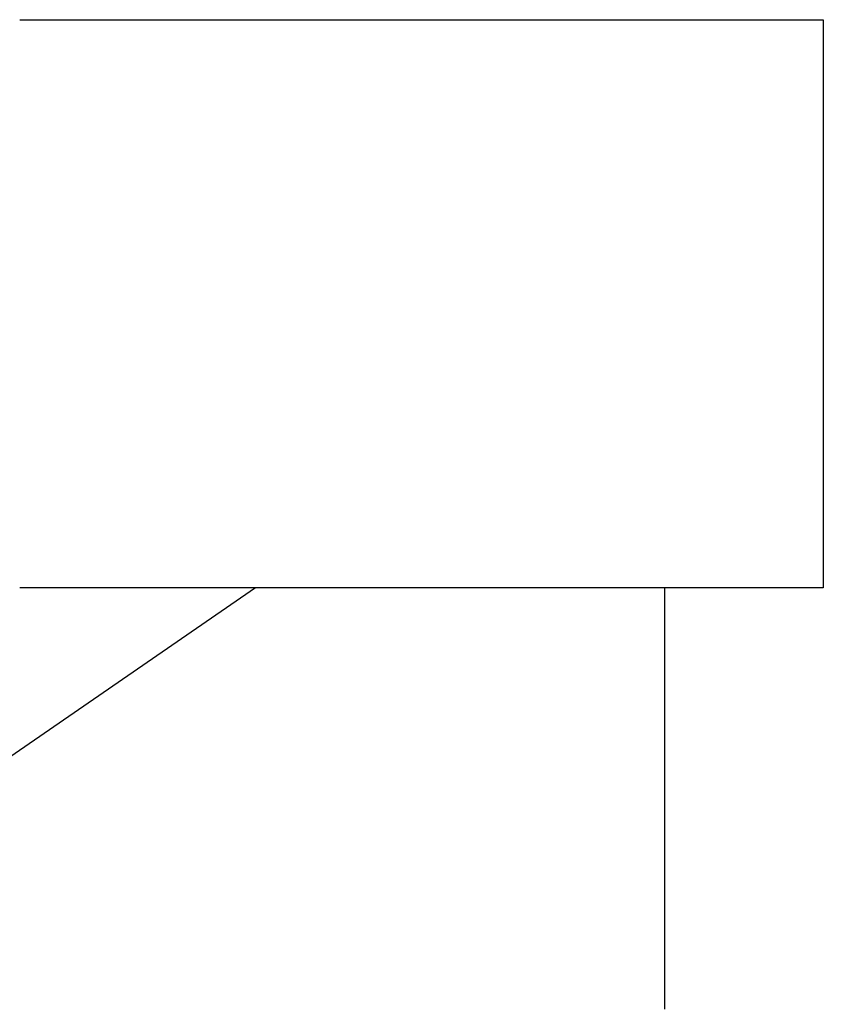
# Model space of a CAD drawing. Header units: millimetres. Extents: x 5000 to 6284, y 0 to 1003.
# Tile 29 of 29: x 6223 to 6284, y 925 to 1000. Entities that reach past the tile are written whole.
import ezdxf

# ---------------------------------------------------------------- set-up
doc = ezdxf.new("R2010")
doc.units = ezdxf.units.MM
doc.layers.add('Make2D$Sichtbar$Kurven', color=7, linetype='Continuous', true_color=0x000000)

msp = doc.modelspace()

# ---------------------------------------------------------------- linework, layer by layer
at = {"layer": 'Make2D$Sichtbar$Kurven', "color": 18, "lineweight": -3, "true_color": 0x000000}
for points in [[(6222.84, 999.615), (6283.608, 999.615)], [(6283.608, 999.615), (6283.608, 991.02), (6283.608, 982.42), (6283.608, 973.82), (6283.608, 965.22), (6283.608, 956.62)], [(6240.68, 956.62), (6194.972, 925.123)], [(6283.608, 956.62), (6222.84, 956.62)], [(6271.608, 956.62), (6271.608, 924.767)]]:
    msp.add_lwpolyline(points, dxfattribs=at)

doc.saveas('drawing.dxf')
